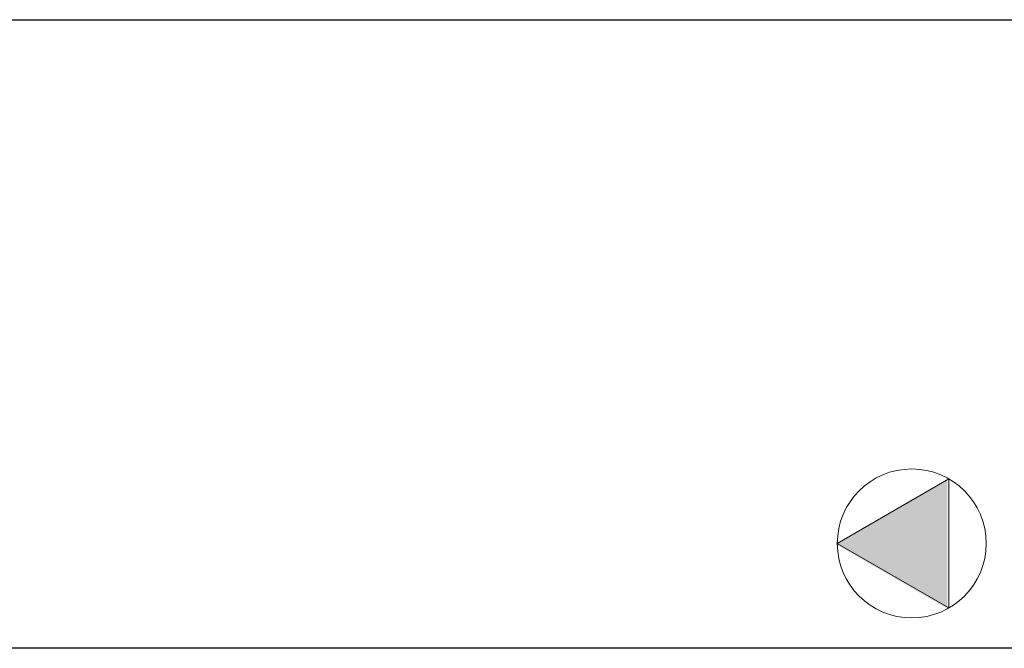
# Model space of a CAD drawing. Header units: millimetres. Extents: x 4 to 3534, y 14 to 98.
# Tile 53 of 161: x 17.5 to 18.161, y 60.85 to 61.271. Entities that reach past the tile are written whole.
import ezdxf

# ---------------------------------------------------------------- set-up
doc = ezdxf.new("R2010")
doc.units = ezdxf.units.MM
doc.header["$MEASUREMENT"] = 0
doc.layers.add('ARQ-DETALHES', color=7, linetype='Continuous')
doc.layers.add('ARQ-PONTO ELÉTRICO', color=2, linetype='Continuous')

msp = doc.modelspace()

# ---------------------------------------------------------------- hatches: boundary and pattern name
at = {"layer": 'ARQ-PONTO ELÉTRICO', "linetype": 'Continuous', "lineweight": 13}
msp.add_hatch(color=256, dxfattribs=at).paths.add_polyline_path([(18.12283, 60.96302), (18.04783, 60.91972), (18.12283, 60.87642)])

# ---------------------------------------------------------------- linework, layer by layer
at = {"layer": 'ARQ-DETALHES', "color": 7}
for p, q in [((16.673, 61.27148), (21.6732, 61.27148)), ((20.5362, 60.84967), (17.13115, 60.84967))]:
    msp.add_line(p, q, dxfattribs=at)
at = {"layer": 'ARQ-PONTO ELÉTRICO', "color": 7, "lineweight": 13}
for p, q in [((18.12398, 60.96331), (18.04898, 60.92001)), ((18.12398, 60.87671), (18.12398, 60.96331)), ((18.04898, 60.92001), (18.12398, 60.87671))]:
    msp.add_line(p, q, dxfattribs=at)
msp.add_circle((18.09898, 60.92001), 0.05, dxfattribs=at)

doc.saveas('drawing.dxf')
